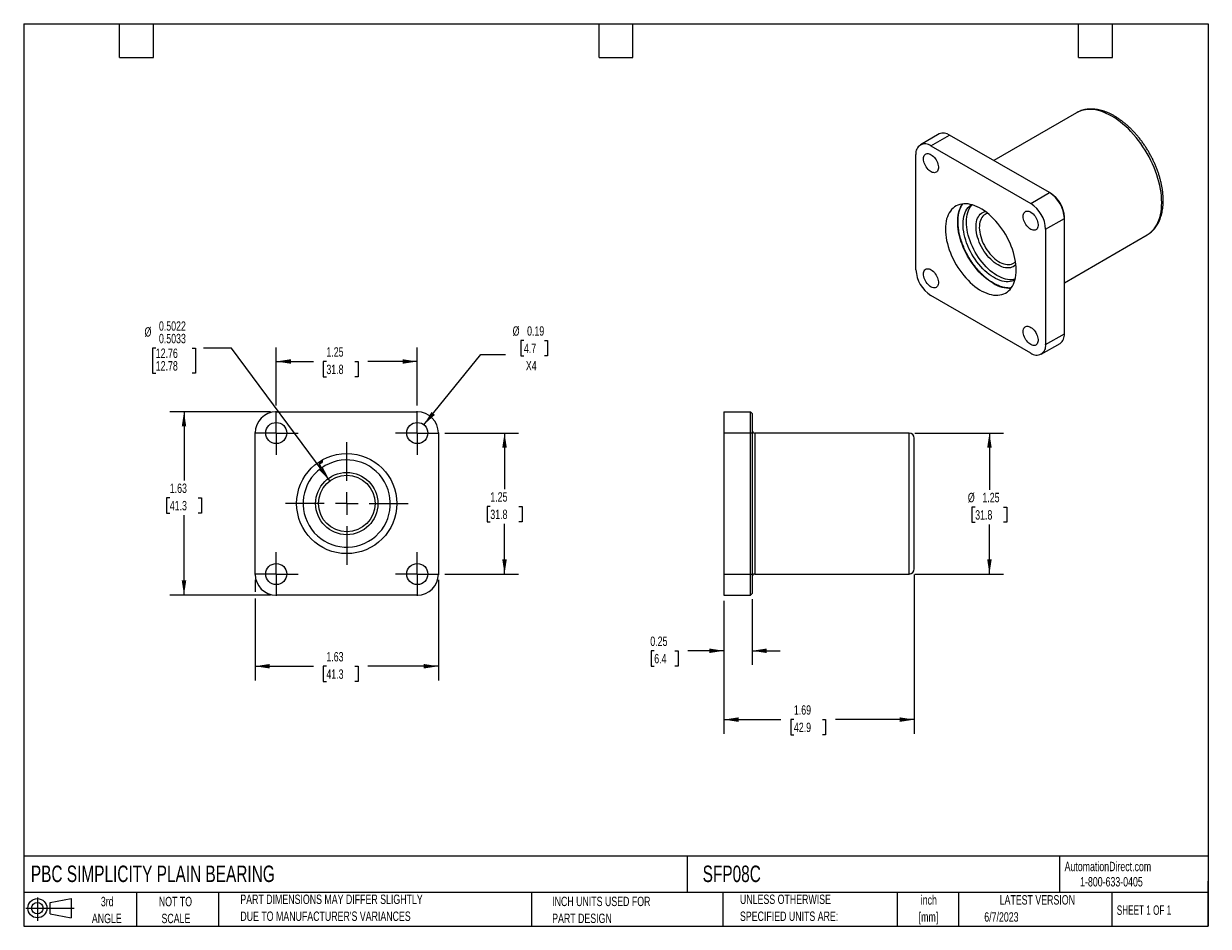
# Model space of a CAD drawing. Header units: inches. Extents: x 0.2 to 10.8, y 0.2 to 8.2.
import ezdxf

# ---------------------------------------------------------------- set-up
doc = ezdxf.new("R2010")
doc.units = ezdxf.units.IN
doc.header["$MEASUREMENT"] = 0
doc.linetypes.add('CENTERX2', pattern=[0.8, 0.5, -0.1, 0.1, -0.1])
doc.layers.add('CENTER', color=40, linetype='CENTERX2')
doc.layers.add('SLD-DEFPOINTS', color=7, linetype='Continuous')
doc.layers.add('DIMENSIONS', color=140, linetype='Continuous', lineweight=25)
doc.layers.add('TEXT', color=140, linetype='Continuous', lineweight=25)
doc.styles.add('SLDTEXTSTYLE0', font='TXT', dxfattribs={"width": 0.7})
doc.styles.add('SLDTEXTSTYLE1', font='TXT', dxfattribs={"width": 0.65})
doc.dimstyles.new('SLDDIMSTYLE0', dxfattribs={"dimtxt": 0.084961, "dimasz": 0.13, "dimexe": 0, "dimexo": 0.0625, "dimgap": 0.02124, "dimtad": 0, "dimtih": 1, "dimtoh": 1, "dimrnd": 1e-09, "dimzin": 12, "dimdsep": 46, "dimtxsty": 'SLDTEXTSTYLE0', "dimsah": 1, "dimcen": 0.09, "dimadec": 0, "dimazin": 3, "dimtfac": 1, "dimtofl": 0, "dimtmove": 0, "dimatfit": 3, "dimfxl": 0, "dimfrac": 2, "dimtolj": 1, "dimtzin": 12, "dimarcsym": 0})
doc.dimstyles.new('SLDDIMSTYLE1', dxfattribs={"dimtxt": 0.084961, "dimasz": 0.13, "dimexe": 0, "dimexo": 0.0625, "dimgap": 0.02124, "dimtad": 0, "dimtih": 1, "dimtoh": 1, "dimdec": 4, "dimrnd": 1e-09, "dimzin": 0, "dimdsep": 46, "dimtxsty": 'SLDTEXTSTYLE0', "dimsah": 1, "dimcen": 0, "dimadec": 0, "dimazin": 0, "dimlim": 1, "dimtp": 0.0022, "dimtm": -0.0033, "dimtfac": 1, "dimtdec": 4, "dimtofl": 0, "dimtmove": 0, "dimatfit": 3, "dimfxl": 0, "dimfrac": 2, "dimtolj": 1, "dimtzin": 12, "dimarcsym": 0})
doc.dimstyles.new('SLDDIMSTYLE2', dxfattribs={"dimtxt": 0.084961, "dimasz": 0.13, "dimexe": 0, "dimexo": 0.0625, "dimgap": 0.02124, "dimtad": 0, "dimtih": 1, "dimtoh": 1, "dimrnd": 1e-09, "dimdsep": 46, "dimtxsty": 'SLDTEXTSTYLE0', "dimsah": 1, "dimcen": 0, "dimadec": 0, "dimazin": 2, "dimtfac": 1, "dimtofl": 0, "dimtmove": 0, "dimatfit": 3, "dimfxl": 0, "dimfrac": 2, "dimtolj": 1, "dimtzin": 12, "dimarcsym": 0})
doc.dimstyles.new('SLDDIMSTYLE3', dxfattribs={"dimtxt": 0.084961, "dimasz": 0.13, "dimexe": 0, "dimexo": 0.0625, "dimgap": 0.02124, "dimtad": 0, "dimtih": 1, "dimtoh": 1, "dimrnd": 1e-09, "dimdsep": 46, "dimtxsty": 'SLDTEXTSTYLE0', "dimsah": 1, "dimcen": 0.09, "dimadec": 0, "dimazin": 2, "dimtfac": 1, "dimtmove": 0, "dimatfit": 0, "dimfxl": 0, "dimfrac": 2, "dimtolj": 1, "dimtzin": 12, "dimarcsym": 0})

# ---------------------------------------------------------------- blocks, each defined once
blk = doc.blocks.new('Block11')
at = {"color": 7, "linetype": 'Continuous', "lineweight": 18}
for p, q in [((0, 0.113), (0.428, 0.113)), ((0.102, 0.209), (0.102, 0)), ((0.216, 0.164), (0.401, 0.198)), ((0.216, 0.063), (0.216, 0.164)), ((0.401, 0.198), (0.401, 0.029)), ((0.216, 0.063), (0.401, 0.029))]:
    blk.add_line(p, q, dxfattribs=at)
for radius in [0.0846, 0.0506]:
    blk.add_circle((0.102, 0.113), radius, dxfattribs=at)
blk = doc.blocks.new('Block12')
at = {"layer": 'SLD-DEFPOINTS'}
blk.add_blockref('Block11', (0, 0), dxfattribs=at)
blk = doc.blocks.new('SW_NOTE_0')
at = {"layer": 'TEXT', "color": 0, "char_height": 0.0833, "attachment_point": 2, "style": 'SLDTEXTSTYLE0'}
for s, insert in [('inch', (0.125, 0.107)), ('[mm]', (0.122, -0.043))]:
    blk.add_mtext(s, dxfattribs=dict(at, insert=insert))
blk = doc.blocks.new('SW_NOTE_0_1')
at = {"layer": 'TEXT', "color": 0, "char_height": 0.08333, "attachment_point": 1, "style": 'SLDTEXTSTYLE0'}
for s, insert in [('UNLESS OTHERWISE', (0, 0.107)), ('SPECIFIED UNITS ARE:', (0, -0.043))]:
    blk.add_mtext(s, dxfattribs=dict(at, insert=insert))
blk = doc.blocks.new('SW_NOTE_0_2')
at = {"layer": 'TEXT', "color": 0, "char_height": 0.08333, "attachment_point": 1, "style": 'SLDTEXTSTYLE0'}
for s, insert in [('PART DIMENSIONS MAY DIFFER SLIGHTLY', (0, 0.107)), ("DUE TO MANUFACTURER'S VARIANCES", (0, -0.043))]:
    blk.add_mtext(s, dxfattribs=dict(at, insert=insert))
blk = doc.blocks.new('SW_NOTE_0_3')
at = {"layer": 'TEXT', "color": 0, "char_height": 0.0833, "attachment_point": 2, "style": 'SLDTEXTSTYLE0'}
for s, insert in [('NOT TO', (0.207, 0.107)), ('SCALE', (0.211, -0.043))]:
    blk.add_mtext(s, dxfattribs=dict(at, insert=insert))
blk = doc.blocks.new('SW_NOTE_0_4')
at = {"layer": 'TEXT', "color": 0, "char_height": 0.0833, "attachment_point": 2, "style": 'SLDTEXTSTYLE0'}
for s, insert in [('3rd', (0.091, 0.107)), ('ANGLE', (0.087, -0.043))]:
    blk.add_mtext(s, dxfattribs=dict(at, insert=insert))
blk = doc.blocks.new('SW_NOTE_0_5')
at = {"layer": 'TEXT', "color": 0, "char_height": 0.08333, "attachment_point": 1, "style": 'SLDTEXTSTYLE0'}
for s, insert in [('INCH UNITS USED FOR', (0, 0.107)), ('PART DESIGN', (0, -0.043))]:
    blk.add_mtext(s, dxfattribs=dict(at, insert=insert))
blk = doc.blocks.new('_D')
at = {"layer": 'DIMENSIONS'}
for p, q in [((3.982, 4.622), (4.637, 4.622)), ((4.512, 4.622), (4.512, 4.125)), ((4.386, 3.971), (4.358, 3.971)), ((4.358, 3.971), (4.358, 3.836)), ((4.639, 3.971), (4.667, 3.971)), ((4.667, 3.971), (4.667, 3.836)), ((4.358, 3.836), (4.386, 3.836)), ((4.512, 3.372), (4.512, 3.817)), ((4.667, 3.836), (4.639, 3.836)), ((3.982, 3.372), (4.637, 3.372))]:
    blk.add_line(p, q, dxfattribs=at)
for points in [[(4.512, 4.622), (4.492, 4.492), (4.532, 4.492)], [(4.512, 3.372), (4.532, 3.502), (4.492, 3.502)]]:
    blk.add_solid(points, dxfattribs=at)
at = {"layer": 'DIMENSIONS', "char_height": 0.0833, "attachment_point": 1, "style": 'SLDTEXTSTYLE0'}
for s, insert in [('1.25', (4.386, 4.097)), ('31.8', (4.386, 3.943))]:
    blk.add_mtext(s, dxfattribs=dict(at, insert=insert))
blk = doc.blocks.new('_D_1')
at = {"layer": 'DIMENSIONS'}
for p, q in [((2.488, 4.866), (2.488, 5.381)), ((3.738, 4.866), (3.738, 5.381)), ((2.488, 5.256), (2.818, 5.256)), ((2.933, 5.256), (2.905, 5.256)), ((2.905, 5.256), (2.905, 5.121)), ((3.186, 5.256), (3.214, 5.256)), ((3.214, 5.256), (3.214, 5.121)), ((3.738, 5.256), (3.301, 5.256)), ((2.905, 5.121), (2.933, 5.121)), ((3.214, 5.121), (3.186, 5.121))]:
    blk.add_line(p, q, dxfattribs=at)
for points in [[(2.488, 5.256), (2.618, 5.236), (2.618, 5.276)], [(3.738, 5.256), (3.608, 5.276), (3.608, 5.236)]]:
    blk.add_solid(points, dxfattribs=at)
at = {"layer": 'DIMENSIONS', "char_height": 0.0833, "attachment_point": 1, "style": 'SLDTEXTSTYLE0'}
for s, insert in [('1.25', (2.933, 5.382)), ('31.8', (2.933, 5.228))]:
    blk.add_mtext(s, dxfattribs=dict(at, insert=insert))
blk = doc.blocks.new('_D_2')
at = {"layer": 'DIMENSIONS'}
for p, q in [((2.438, 4.81), (1.546, 4.81)), ((1.671, 4.81), (1.671, 4.202)), ((1.545, 4.048), (1.516, 4.048)), ((1.516, 4.048), (1.516, 3.913)), ((1.797, 4.048), (1.826, 4.048)), ((1.826, 4.048), (1.826, 3.913)), ((1.516, 3.913), (1.545, 3.913)), ((1.671, 3.185), (1.671, 3.894)), ((1.826, 3.913), (1.797, 3.913)), ((2.438, 3.185), (1.546, 3.185))]:
    blk.add_line(p, q, dxfattribs=at)
for points in [[(1.671, 4.81), (1.651, 4.68), (1.691, 4.68)], [(1.671, 3.185), (1.691, 3.315), (1.651, 3.315)]]:
    blk.add_solid(points, dxfattribs=at)
at = {"layer": 'DIMENSIONS', "char_height": 0.0833, "attachment_point": 1, "style": 'SLDTEXTSTYLE0'}
for s, insert in [('1.63', (1.545, 4.174)), ('41.3', (1.545, 4.02))]:
    blk.add_mtext(s, dxfattribs=dict(at, insert=insert))
blk = doc.blocks.new('_D_3')
at = {"layer": 'DIMENSIONS'}
for p, q in [((2.301, 3.322), (2.301, 3.215)), ((3.926, 3.322), (3.926, 2.43)), ((2.301, 3.155), (2.301, 2.43)), ((2.301, 2.555), (2.818, 2.555)), ((2.933, 2.555), (2.905, 2.555)), ((2.905, 2.555), (2.905, 2.42)), ((3.186, 2.555), (3.214, 2.555)), ((3.214, 2.555), (3.214, 2.42)), ((3.926, 2.555), (3.301, 2.555)), ((2.905, 2.42), (2.933, 2.42)), ((3.214, 2.42), (3.186, 2.42))]:
    blk.add_line(p, q, dxfattribs=at)
for points in [[(2.301, 2.555), (2.431, 2.535), (2.431, 2.575)], [(3.926, 2.555), (3.796, 2.575), (3.796, 2.535)]]:
    blk.add_solid(points, dxfattribs=at)
at = {"layer": 'DIMENSIONS', "char_height": 0.0833, "attachment_point": 1, "style": 'SLDTEXTSTYLE0'}
for s, insert in [('1.63', (2.933, 2.681)), ('41.3', (2.933, 2.527))]:
    blk.add_mtext(s, dxfattribs=dict(at, insert=insert))
blk = doc.blocks.new('_D_4')
at = {"layer": 'DIMENSIONS'}
for p, q in [((1.421, 5.374), (1.392, 5.374)), ((1.392, 5.374), (1.392, 5.152)), ((1.744, 5.374), (1.772, 5.374)), ((1.772, 5.374), (1.772, 5.152)), ((2.093, 5.374), (1.843, 5.374)), ((2.964, 4.198), (2.093, 5.374)), ((1.392, 5.152), (1.421, 5.152)), ((1.772, 5.152), (1.744, 5.152))]:
    blk.add_line(p, q, dxfattribs=at)
blk.add_solid([(2.964, 4.198), (2.903, 4.315), (2.871, 4.291)], dxfattribs=at)
at = {"layer": 'DIMENSIONS', "char_height": 0.0833, "attachment_point": 1, "style": 'SLDTEXTSTYLE0'}
for s, insert in [('0.5022', (1.449, 5.612)), ('%%c', (1.321, 5.56)), ('0.5033', (1.449, 5.501)), ('12.76', (1.421, 5.371)), ('12.78', (1.421, 5.259))]:
    blk.add_mtext(s, dxfattribs=dict(at, insert=insert))
blk = doc.blocks.new('_D_5')
at = {"layer": 'DIMENSIONS'}
for p, q in [((4.684, 5.442), (4.655, 5.442)), ((4.655, 5.442), (4.655, 5.307)), ((4.865, 5.442), (4.894, 5.442)), ((4.894, 5.442), (4.894, 5.307)), ((3.797, 4.695), (4.303, 5.318)), ((4.303, 5.318), (4.522, 5.318)), ((4.655, 5.307), (4.684, 5.307)), ((4.894, 5.307), (4.865, 5.307))]:
    blk.add_line(p, q, dxfattribs=at)
blk.add_solid([(3.797, 4.695), (3.895, 4.783), (3.864, 4.808)], dxfattribs=at)
at = {"layer": 'DIMENSIONS', "char_height": 0.0833, "attachment_point": 1, "style": 'SLDTEXTSTYLE0'}
for s, insert in [('%%c', (4.584, 5.568)), ('0.19', (4.712, 5.568)), ('4.7', (4.684, 5.414)), ('X4', (4.701, 5.26))]:
    blk.add_mtext(s, dxfattribs=dict(at, insert=insert))
blk = doc.blocks.new('SW_CENTERMARKSYMBOL_0')
at = {"layer": 'CENTER', "color": 0}
for p, q in [((0, 0.2), (0, 0.544)), ((-0.2, 0), (-0.544, 0)), ((0, 0), (-0.1, 0)), ((0, 0), (0, 0.1)), ((0, 0), (0, -0.1)), ((0, 0), (0.1, 0)), ((0.2, 0), (0.544, 0)), ((0, -0.2), (0, -0.544))]:
    blk.add_line(p, q, dxfattribs=at)
blk = doc.blocks.new('SW_CENTERMARKSYMBOL_1')
at = {"layer": 'CENTER', "color": 0}
for p, q in [((0, 0.1), (0, 0.1935)), ((-0.1, 0), (-0.1935, 0)), ((0, 0), (-0.1, 0)), ((0, 0), (0, 0.1)), ((0, 0), (0, -0.1)), ((0, 0), (0.1, 0)), ((0.1, 0), (0.1935, 0)), ((0, -0.1), (0, -0.1935))]:
    blk.add_line(p, q, dxfattribs=at)
blk = doc.blocks.new('SW_CENTERMARKSYMBOL_2')
at = {"layer": 'CENTER', "color": 0}
for p, q in [((0, 0.1), (0, 0.1935)), ((-0.1, 0), (-0.1935, 0)), ((0, 0), (-0.1, 0)), ((0, 0), (0, 0.1)), ((0, 0), (0, -0.1)), ((0, 0), (0.1, 0)), ((0.1, 0), (0.1935, 0)), ((0, -0.1), (0, -0.1935))]:
    blk.add_line(p, q, dxfattribs=at)
blk = doc.blocks.new('SW_CENTERMARKSYMBOL_3')
at = {"layer": 'CENTER', "color": 0}
for p, q in [((0, 0.1), (0, 0.1935)), ((-0.1, 0), (-0.1935, 0)), ((0, 0), (-0.1, 0)), ((0, 0), (0, 0.1)), ((0, 0), (0, -0.1)), ((0, 0), (0.1, 0)), ((0.1, 0), (0.1935, 0)), ((0, -0.1), (0, -0.1935))]:
    blk.add_line(p, q, dxfattribs=at)
blk = doc.blocks.new('SW_CENTERMARKSYMBOL_4')
at = {"layer": 'CENTER', "color": 0}
for p, q in [((0, 0.1), (0, 0.1935)), ((-0.1, 0), (-0.1935, 0)), ((0, 0), (-0.1, 0)), ((0, 0), (0, 0.1)), ((0, 0), (0, -0.1)), ((0, 0), (0.1, 0)), ((0.1, 0), (0.1935, 0)), ((0, -0.1), (0, -0.1935))]:
    blk.add_line(p, q, dxfattribs=at)
blk = doc.blocks.new('_D_6')
at = {"layer": 'DIMENSIONS'}
for p, q in [((6.456, 3.135), (6.456, 2.567)), ((6.706, 3.15), (6.706, 2.567)), ((5.839, 2.692), (5.811, 2.692)), ((5.811, 2.692), (5.811, 2.557)), ((6.021, 2.692), (6.05, 2.692)), ((6.05, 2.692), (6.05, 2.557)), ((6.456, 2.692), (6.136, 2.692)), ((6.706, 2.692), (6.956, 2.692)), ((5.811, 2.557), (5.839, 2.557)), ((6.05, 2.557), (6.021, 2.557))]:
    blk.add_line(p, q, dxfattribs=at)
for points in [[(6.456, 2.692), (6.326, 2.712), (6.326, 2.672)], [(6.706, 2.692), (6.836, 2.672), (6.836, 2.712)]]:
    blk.add_solid(points, dxfattribs=at)
at = {"layer": 'DIMENSIONS', "char_height": 0.0833, "attachment_point": 1, "style": 'SLDTEXTSTYLE0'}
for s, insert in [('0.25', (5.804, 2.818)), ('6.4', (5.839, 2.664))]:
    blk.add_mtext(s, dxfattribs=dict(at, insert=insert))
blk = doc.blocks.new('_D_7')
at = {"layer": 'DIMENSIONS'}
for p, q in [((8.144, 3.367), (8.144, 1.957)), ((6.456, 3.135), (6.456, 1.957)), ((6.456, 2.082), (6.962, 2.082)), ((7.077, 2.082), (7.049, 2.082)), ((7.049, 2.082), (7.049, 1.947)), ((7.33, 2.082), (7.358, 2.082)), ((7.358, 2.082), (7.358, 1.947)), ((8.144, 2.082), (7.445, 2.082)), ((7.049, 1.947), (7.077, 1.947)), ((7.358, 1.947), (7.33, 1.947))]:
    blk.add_line(p, q, dxfattribs=at)
for points in [[(6.456, 2.082), (6.586, 2.062), (6.586, 2.102)], [(8.144, 2.082), (8.014, 2.102), (8.014, 2.062)]]:
    blk.add_solid(points, dxfattribs=at)
at = {"layer": 'DIMENSIONS', "char_height": 0.0833, "attachment_point": 1, "style": 'SLDTEXTSTYLE0'}
for s, insert in [('1.69', (7.077, 2.209)), ('42.9', (7.077, 2.055))]:
    blk.add_mtext(s, dxfattribs=dict(at, insert=insert))
blk = doc.blocks.new('_D_8')
at = {"layer": 'DIMENSIONS'}
for p, q in [((8.149, 4.622), (8.935, 4.622)), ((8.81, 4.622), (8.81, 4.12)), ((8.684, 3.966), (8.655, 3.966)), ((8.655, 3.966), (8.655, 3.831)), ((8.936, 3.966), (8.965, 3.966)), ((8.965, 3.966), (8.965, 3.831)), ((8.655, 3.831), (8.684, 3.831)), ((8.81, 3.372), (8.81, 3.812)), ((8.965, 3.831), (8.936, 3.831)), ((8.149, 3.372), (8.935, 3.372))]:
    blk.add_line(p, q, dxfattribs=at)
for points in [[(8.81, 4.622), (8.79, 4.492), (8.83, 4.492)], [(8.81, 3.372), (8.83, 3.502), (8.79, 3.502)]]:
    blk.add_solid(points, dxfattribs=at)
at = {"layer": 'DIMENSIONS', "char_height": 0.0833, "attachment_point": 1, "style": 'SLDTEXTSTYLE0'}
for s, insert in [('%%c', (8.619, 4.092)), ('1.25', (8.748, 4.092)), ('31.8', (8.684, 3.938))]:
    blk.add_mtext(s, dxfattribs=dict(at, insert=insert))

msp = doc.modelspace()

# ---------------------------------------------------------------- linework, layer by layer
for p, q in [((9.58287, 7.46064), (8.84931, 7.03716)), ((8.36395, 7.27263), (8.19778, 7.1767)), ((8.29128, 7.16745), (8.45745, 7.26337)), ((9.34204, 6.75271), (8.45745, 7.26337)), ((8.29128, 7.16745), (9.17587, 6.65678)), ((8.15905, 6.06959), (8.15905, 7.09109)), ((9.17587, 6.65678), (9.34204, 6.75271)), ((9.35264, 6.74659), (9.34204, 6.75271)), ((9.3081, 6.42776), (9.47427, 6.52368)), ((9.47427, 6.52368), (9.47427, 6.53593)), ((9.47427, 5.50219), (9.47427, 6.52368)), ((9.3081, 6.42776), (9.3081, 5.40626)), ((9.47427, 5.9546), (10.20782, 6.37807)), ((9.17587, 5.3299), (8.29128, 5.84057)), ((9.3081, 5.40626), (9.47427, 5.50219)), ((9.26936, 5.32065), (9.43553, 5.41657)), ((2.48792, 4.80952), (3.73892, 4.80952)), ((6.45589, 4.80952), (6.69089, 4.80952)), ((6.45589, 4.80952), (6.45589, 4.62252)), ((6.69089, 4.62252), (6.69089, 4.80952)), ((6.70589, 4.79452), (6.69089, 4.80952)), ((6.70589, 4.79452), (6.70589, 4.62252)), ((2.30092, 3.37152), (2.30092, 4.62252)), ((3.92592, 4.62252), (3.92592, 3.37152)), ((6.45589, 4.62252), (6.69089, 4.62252)), ((6.45589, 4.62252), (6.45589, 3.37152)), ((6.69089, 3.37152), (6.69089, 4.62252)), ((6.69089, 4.62252), (6.70589, 4.62252)), ((6.70589, 4.62252), (6.70589, 3.37152)), ((8.09889, 4.62202), (6.73189, 4.62202)), ((6.73189, 4.62202), (6.73189, 3.37202)), ((8.09889, 3.37202), (8.09889, 4.62202)), ((8.14389, 3.41702), (8.14389, 4.57702)), ((2.88453, 4.30846), (2.86919, 4.33502)), ((2.87352, 4.33752), (2.8886, 4.31141)), ((2.87438, 4.35438), (2.88665, 4.36146)), ((2.88915, 4.35713), (2.87688, 4.35005)), ((2.89183, 4.38081), (2.89142, 4.38153)), ((2.89368, 4.3749), (2.89834, 4.37757)), ((2.89576, 4.38401), (2.89616, 4.38331)), ((6.45589, 3.37152), (6.69089, 3.37152)), ((6.45589, 3.37152), (6.45589, 3.18452)), ((6.69089, 3.18452), (6.69089, 3.37152)), ((6.69089, 3.37152), (6.70589, 3.37152)), ((6.70589, 3.37152), (6.70589, 3.19952)), ((6.73189, 3.37202), (8.09889, 3.37202)), ((3.73892, 3.18452), (2.48792, 3.18452)), ((6.45589, 3.18452), (6.69089, 3.18452)), ((6.69089, 3.18452), (6.70589, 3.19952))]:
    msp.add_line(p, q)
at = {"flags": 128}
for points in [[(10.20782, 6.37807), (10.20785, 6.37809), (10.22488, 6.38906), (10.24087, 6.4017), (10.25578, 6.41596), (10.26955, 6.43182), (10.28215, 6.4492), (10.29352, 6.46807), (10.30365, 6.48835), (10.31249, 6.50999), (10.32002, 6.53292), (10.32621, 6.55706), (10.33105, 6.58235), (10.33451, 6.60869), (10.33659, 6.63601), (10.33729, 6.66423), (10.33659, 6.69324), (10.33451, 6.72297), (10.33105, 6.75332), (10.32621, 6.78418), (10.32002, 6.81548), (10.31249, 6.8471), (10.30365, 6.87895), (10.29352, 6.91092), (10.28215, 6.94292), (10.26955, 6.97485), (10.25578, 7.0066), (10.24087, 7.03808), (10.22488, 7.06918), (10.20785, 7.09982), (10.18983, 7.12988), (10.17089, 7.15928), (10.15109, 7.18793), (10.13048, 7.21573), (10.10912, 7.2426), (10.0871, 7.26846), (10.06447, 7.29321), (10.04131, 7.31679), (10.01769, 7.33912), (9.99369, 7.36013), (9.96938, 7.37975), (9.94483, 7.39792), (9.92013, 7.41458), (9.89535, 7.42969), (9.87057, 7.44319), (9.84587, 7.45505), (9.82132, 7.46522), (9.79701, 7.47367), (9.773, 7.48038), (9.74938, 7.48532), (9.72622, 7.48848), (9.7036, 7.48985), (9.68157, 7.48942), (9.66022, 7.48721), (9.63961, 7.4832), (9.6198, 7.47742), (9.60086, 7.46989), (9.58287, 7.46064)], [(8.22546, 7.05241), (8.22616, 7.06312), (8.22826, 7.07279), (8.23171, 7.08121), (8.23643, 7.0882), (8.24233, 7.09362), (8.24928, 7.09734), (8.25713, 7.09929), (8.26571, 7.09943), (8.27485, 7.09776), (8.28434, 7.0943), (8.29399, 7.08914), (8.30358, 7.08239), (8.31292, 7.07418), (8.3218, 7.06469), (8.33004, 7.05413), (8.33746, 7.04271), (8.3439, 7.03069), (8.34923, 7.01832), (8.35332, 7.00587), (8.3561, 6.99359), (8.35751, 6.98175), (8.35751, 6.9706), (8.3561, 6.96039), (8.35332, 6.95132), (8.34923, 6.94359), (8.3439, 6.93737), (8.33746, 6.93279), (8.33004, 6.92994), (8.3218, 6.92889), (8.31292, 6.92966), (8.30358, 6.93223), (8.29399, 6.93655), (8.28434, 6.94253), (8.27485, 6.95003), (8.26571, 6.9589), (8.25713, 6.96896), (8.24928, 6.97997), (8.24233, 6.99172), (8.23643, 7.00395), (8.23171, 7.01639), (8.22826, 7.0288), (8.22616, 7.04089), (8.22546, 7.05241)], [(9.04753, 6.06743), (9.04683, 6.09205), (9.04473, 6.11737), (9.04124, 6.14328), (9.03637, 6.16965), (9.03016, 6.19638), (9.02262, 6.22335), (9.01378, 6.25042), (9.0037, 6.27749), (8.99241, 6.30443), (8.97996, 6.33112), (8.96642, 6.35745), (8.95183, 6.38328), (8.93627, 6.40852), (8.9198, 6.43304), (8.90251, 6.45674), (8.88445, 6.47951), (8.86573, 6.50124), (8.84641, 6.52185), (8.82659, 6.54124), (8.80635, 6.55933), (8.78579, 6.57602), (8.765, 6.59126), (8.74406, 6.60496), (8.72308, 6.61707), (8.70215, 6.62754), (8.68135, 6.63632), (8.66079, 6.64336), (8.64055, 6.64864), (8.62073, 6.65213), (8.60142, 6.65383), (8.58269, 6.65371), (8.56464, 6.65178), (8.54734, 6.64806), (8.53087, 6.64255), (8.51531, 6.63528), (8.50073, 6.62628), (8.48718, 6.6156), (8.47473, 6.60328), (8.46344, 6.58938), (8.45336, 6.57395), (8.44453, 6.55707), (8.43699, 6.53881), (8.43077, 6.51926), (8.42591, 6.4985), (8.42242, 6.47662), (8.42032, 6.45373), (8.41962, 6.42992), (8.42032, 6.4053), (8.42242, 6.37998), (8.42591, 6.35407), (8.43077, 6.3277), (8.43699, 6.30097), (8.44453, 6.274), (8.45336, 6.24693), (8.46344, 6.21986), (8.47473, 6.19292), (8.48718, 6.16623), (8.50073, 6.13991), (8.51531, 6.11407), (8.53087, 6.08883), (8.54734, 6.06431), (8.56464, 6.04061), (8.58269, 6.01784), (8.60142, 5.99611), (8.62073, 5.9755), (8.64055, 5.95611), (8.66079, 5.93802), (8.68135, 5.92133), (8.70215, 5.90609), (8.72308, 5.89239), (8.74406, 5.88028), (8.765, 5.86981), (8.78579, 5.86104), (8.80635, 5.85399), (8.82659, 5.84871), (8.84641, 5.84522), (8.86573, 5.84352), (8.88445, 5.84364), (8.90251, 5.84557), (8.9198, 5.84929), (8.93627, 5.8548), (8.95183, 5.86207), (8.96642, 5.87107), (8.97996, 5.88175), (8.99241, 5.89407), (9.0037, 5.90798), (9.01378, 5.9234), (9.02262, 5.94028), (9.03016, 5.95854), (9.03637, 5.97809), (9.04124, 5.99885), (9.04473, 6.02073), (9.04683, 6.04362), (9.04753, 6.06743)], [(8.84247, 5.94899), (8.8215, 5.96191), (8.80062, 5.97639), (8.77993, 5.99236), (8.75952, 6.00976), (8.73948, 6.02851), (8.7199, 6.04852), (8.70087, 6.0697), (8.68247, 6.09197), (8.66478, 6.11522), (8.64789, 6.13934), (8.63187, 6.16423), (8.61679, 6.18978), (8.60271, 6.21588), (8.58971, 6.2424), (8.57784, 6.26923), (8.56714, 6.29625), (8.55768, 6.32333), (8.54949, 6.35037), (8.54261, 6.37723), (8.53706, 6.4038), (8.53288, 6.42995), (8.53009, 6.45558), (8.52869, 6.48057), (8.52869, 6.50479), (8.53009, 6.52816), (8.53288, 6.55056), (8.53706, 6.57189), (8.54261, 6.59206), (8.54949, 6.61097), (8.55768, 6.62855), (8.56714, 6.64471), (8.57282, 6.65289)], [(9.03616, 5.97733), (9.02529, 5.97248), (9.00995, 5.96751), (8.99379, 5.9643), (8.9769, 5.96287), (8.95936, 5.96323), (8.94126, 5.96538), (8.9227, 5.96931), (8.90377, 5.975), (8.88456, 5.98241), (8.86518, 5.99152), (8.84571, 6.00227), (8.82627, 6.01461), (8.80694, 6.02847), (8.78783, 6.0438), (8.76903, 6.0605), (8.75065, 6.0785), (8.73276, 6.0977), (8.71546, 6.11801), (8.69885, 6.13932), (8.683, 6.16153), (8.668, 6.18452), (8.65391, 6.20817), (8.64082, 6.23237), (8.62879, 6.25699), (8.61788, 6.28191), (8.60815, 6.307), (8.59964, 6.33213), (8.59239, 6.35718), (8.58646, 6.38202), (8.58185, 6.40652), (8.57861, 6.43056), (8.57674, 6.45402), (8.57626, 6.47677), (8.57716, 6.49871), (8.57944, 6.51972), (8.5831, 6.53969), (8.58811, 6.55852), (8.59444, 6.57612), (8.60207, 6.59241), (8.61095, 6.60728), (8.62105, 6.62068), (8.6323, 6.63252), (8.64466, 6.64276), (8.64991, 6.64641)], [(9.03798, 5.98423), (9.02349, 5.98144), (9.00659, 5.98001), (8.98906, 5.98038), (8.97096, 5.98253), (8.9524, 5.98645), (8.93347, 5.99214), (8.91426, 5.99955), (8.89488, 6.00866), (8.87541, 6.01941), (8.85597, 6.03175), (8.83664, 6.04562), (8.81753, 6.06094), (8.79873, 6.07765), (8.78034, 6.09565), (8.76246, 6.11485), (8.74516, 6.13516), (8.72855, 6.15647), (8.7127, 6.17867), (8.69769, 6.20166), (8.68361, 6.22531), (8.67052, 6.24951), (8.65849, 6.27413), (8.64758, 6.29905), (8.63784, 6.32414), (8.62933, 6.34927), (8.62209, 6.37432), (8.61615, 6.39916), (8.61155, 6.42366), (8.60831, 6.4477), (8.60644, 6.47116), (8.60595, 6.49392), (8.60686, 6.51585), (8.60914, 6.53686), (8.6128, 6.55683), (8.6178, 6.57567), (8.62414, 6.59327), (8.63177, 6.60955), (8.64065, 6.62443), (8.65075, 6.63782), (8.6568, 6.64453)], [(9.04506, 6.1142), (9.04304, 6.11215), (9.03263, 6.10328), (9.02117, 6.09608), (9.00873, 6.09063), (8.99542, 6.08694), (8.98131, 6.08505), (8.96652, 6.08498), (8.95115, 6.08672), (8.93531, 6.09026), (8.91911, 6.09558), (8.90268, 6.10264), (8.88613, 6.11138), (8.86958, 6.12175), (8.85315, 6.13366), (8.83695, 6.14704), (8.82111, 6.16179), (8.80574, 6.17779), (8.79095, 6.19494), (8.77684, 6.21312), (8.76353, 6.23218), (8.75109, 6.252), (8.73963, 6.27243), (8.72922, 6.29332), (8.71994, 6.31452), (8.71187, 6.33589), (8.70504, 6.35726), (8.69952, 6.37848), (8.69535, 6.3994), (8.69255, 6.41987), (8.69114, 6.43974), (8.69114, 6.45887), (8.69255, 6.47712), (8.69535, 6.49436), (8.69952, 6.51046), (8.70504, 6.52531), (8.71187, 6.53881), (8.71994, 6.55084), (8.72922, 6.56134), (8.73963, 6.57021), (8.75109, 6.57741), (8.76353, 6.58287), (8.77289, 6.58567)], [(9.04506, 6.1142), (9.04305, 6.11216), (9.03264, 6.10328), (9.02118, 6.09609), (9.00875, 6.09063), (8.99543, 6.08695), (8.98132, 6.08506), (8.96653, 6.08499), (8.95116, 6.08673), (8.93532, 6.09027), (8.91912, 6.09559), (8.90269, 6.10264), (8.88614, 6.11139), (8.86959, 6.12175), (8.85316, 6.13367), (8.83697, 6.14705), (8.82113, 6.16179), (8.80575, 6.1778), (8.79096, 6.19495), (8.77686, 6.21312), (8.76354, 6.23219), (8.7511, 6.252), (8.73964, 6.27243), (8.72923, 6.29332), (8.71996, 6.31453), (8.71188, 6.33589), (8.70505, 6.35726), (8.69953, 6.37849), (8.69536, 6.39941), (8.69256, 6.41988), (8.69116, 6.43975), (8.69116, 6.45888), (8.69256, 6.47713), (8.69536, 6.49437), (8.69953, 6.51047), (8.70505, 6.52532), (8.71188, 6.53881), (8.71996, 6.55085), (8.72923, 6.56134), (8.73964, 6.57022), (8.7511, 6.57741), (8.76354, 6.58287), (8.77289, 6.58567)], [(8.79453, 6.56913), (8.78223, 6.56511), (8.77078, 6.55936), (8.76033, 6.55191), (8.75096, 6.54282), (8.74273, 6.53218), (8.73571, 6.52006), (8.72995, 6.50655), (8.72551, 6.49177), (8.72241, 6.47582), (8.72068, 6.45884), (8.72033, 6.44095), (8.72137, 6.42229), (8.72379, 6.40302), (8.72756, 6.38328), (8.73267, 6.36323), (8.73906, 6.34302), (8.74669, 6.32281), (8.75551, 6.30276), (8.76543, 6.28303), (8.77639, 6.26377), (8.78829, 6.24513), (8.80105, 6.22726), (8.81456, 6.2103), (8.82872, 6.19438), (8.84341, 6.17963), (8.85853, 6.16615), (8.87396, 6.15406), (8.88957, 6.14345), (8.90523, 6.13441), (8.92084, 6.12699), (8.93627, 6.12128), (8.95138, 6.1173), (8.96608, 6.11508), (8.98024, 6.11466), (8.99375, 6.11602), (9.00651, 6.11916), (9.01841, 6.12405), (9.02937, 6.13066), (9.03929, 6.13894), (9.04156, 6.14122)], [(9.10946, 6.54209), (9.11016, 6.5528), (9.11226, 6.56246), (9.11571, 6.57088), (9.12043, 6.57788), (9.12633, 6.58329), (9.13328, 6.58702), (9.14113, 6.58897), (9.14971, 6.58911), (9.15885, 6.58744), (9.16834, 6.58398), (9.17799, 6.57882), (9.18758, 6.57206), (9.19692, 6.56385), (9.2058, 6.55437), (9.21404, 6.5438), (9.22146, 6.53239), (9.2279, 6.52037), (9.23323, 6.508), (9.23732, 6.49554), (9.2401, 6.48327), (9.24151, 6.47143), (9.24151, 6.46028), (9.2401, 6.45007), (9.23732, 6.441), (9.23323, 6.43327), (9.2279, 6.42705), (9.22146, 6.42247), (9.21404, 6.41962), (9.2058, 6.41857), (9.19692, 6.41934), (9.18758, 6.42191), (9.17799, 6.42623), (9.16834, 6.43221), (9.15885, 6.43971), (9.14971, 6.44858), (9.14113, 6.45863), (9.13328, 6.46965), (9.12633, 6.4814), (9.12043, 6.49363), (9.11571, 6.50607), (9.11226, 6.51847), (9.11016, 6.53056), (9.10946, 6.54209)], [(8.22546, 6.0316), (8.22616, 6.04231), (8.22826, 6.05198), (8.23171, 6.0604), (8.23643, 6.06739), (8.24233, 6.0728), (8.24928, 6.07653), (8.25713, 6.07848), (8.26571, 6.07862), (8.27485, 6.07695), (8.28434, 6.07349), (8.29399, 6.06833), (8.30358, 6.06158), (8.31292, 6.05337), (8.3218, 6.04388), (8.33004, 6.03332), (8.33746, 6.0219), (8.3439, 6.00988), (8.34923, 5.99751), (8.35332, 5.98506), (8.3561, 5.97278), (8.35751, 5.96094), (8.35751, 5.94979), (8.3561, 5.93958), (8.35332, 5.93051), (8.34923, 5.92278), (8.3439, 5.91656), (8.33746, 5.91198), (8.33004, 5.90913), (8.3218, 5.90808), (8.31292, 5.90885), (8.30358, 5.91142), (8.29399, 5.91574), (8.28434, 5.92172), (8.27485, 5.92922), (8.26571, 5.93809), (8.25713, 5.94815), (8.24928, 5.95916), (8.24233, 5.97091), (8.23643, 5.98314), (8.23171, 5.99558), (8.22826, 6.00798), (8.22616, 6.02008), (8.22546, 6.0316)], [(9.10946, 5.52128), (9.11016, 5.53199), (9.11226, 5.54165), (9.11571, 5.55007), (9.12043, 5.55707), (9.12633, 5.56248), (9.13328, 5.56621), (9.14113, 5.56816), (9.14971, 5.5683), (9.15885, 5.56663), (9.16834, 5.56317), (9.17799, 5.55801), (9.18758, 5.55125), (9.19692, 5.54304), (9.2058, 5.53356), (9.21404, 5.52299), (9.22146, 5.51158), (9.2279, 5.49956), (9.23323, 5.48719), (9.23732, 5.47473), (9.2401, 5.46245), (9.24151, 5.45062), (9.24151, 5.43947), (9.2401, 5.42925), (9.23732, 5.42019), (9.23323, 5.41246), (9.2279, 5.40624), (9.22146, 5.40166), (9.21404, 5.39881), (9.2058, 5.39776), (9.19692, 5.39853), (9.18758, 5.4011), (9.17799, 5.40542), (9.16834, 5.41139), (9.15885, 5.4189), (9.14971, 5.42777), (9.14113, 5.43782), (9.13328, 5.44884), (9.12633, 5.46059), (9.12043, 5.47281), (9.11571, 5.48526), (9.11226, 5.49766), (9.11016, 5.50975), (9.10946, 5.52128)], [(2.87711, 4.33131), (2.87509, 4.32986), (2.87303, 4.32838)]]:
    msp.add_lwpolyline(points, dxfattribs=at)
for centre, radius in [((2.48833, 4.6221), 0.0935), ((3.7385, 4.6221), 0.0935), ((3.11342, 3.99702), 0.444), ((3.11342, 3.99702), 0.276), ((3.11342, 3.99702), 0.25048), ((2.48833, 3.37194), 0.0935), ((3.7385, 3.37194), 0.0935)]:
    msp.add_circle(centre, radius)
for centre, radius, start, end in [((8.40279, 7.1881), 0.09303, 54.017164, 114.672377), ((8.23991, 7.10372), 0.08185, 51.130102, 188.88065), ((9.18795, 6.51106), 0.2866, 2.524163, 57.475837), ((9.21152, 6.52467), 0.26298, 2.45345, 57.54655), ((9.02177, 6.41513), 0.2866, 2.524322, 57.475678), ((8.44537, 6.08222), 0.2866, 182.524322, 237.475678), ((8.98641, 6.17339), 0.2666, 237.320311, 273.615115), ((9.38173, 5.49249), 0.09304, 305.325858, 5.986322), ((9.22723, 5.39363), 0.08185, 231.130102, 8.88065), ((2.48792, 4.62252), 0.187, 90, 180), ((3.73892, 4.62252), 0.187, 0, 90), ((6.73189, 4.64802), 0.026, 180, 270), ((8.09889, 4.57702), 0.045, 0, 90), ((3.11342, 3.99702), 0.3865, 126.313078, 125.567858), ((2.88146, 4.34211), 0.01417, 120, 210), ((2.88146, 4.34211), 0.00917, 120, 210), ((2.87957, 4.37373), 0.01417, 300, 30), ((2.87957, 4.37373), 0.01917, 300, 30), ((2.48792, 3.37152), 0.187, 180, 270), ((3.73892, 3.37152), 0.187, 270, 0), ((6.73189, 3.34602), 0.026, 90, 180), ((8.09889, 3.41702), 0.045, 270, 0)]:
    msp.add_arc(centre, radius, start, end)
for points, knots in [([(10.20788, 6.37835), (10.21135, 6.38033), (10.22075, 6.38569), (10.23506, 6.39609), (10.25083, 6.40936), (10.26554, 6.4241), (10.2792, 6.4402), (10.29178, 6.45765), (10.30324, 6.47643), (10.31354, 6.49648), (10.32264, 6.51777), (10.33052, 6.54024), (10.33712, 6.56382), (10.34244, 6.58843), (10.34645, 6.614), (10.34914, 6.64043), (10.3505, 6.66765), (10.35055, 6.69555), (10.34928, 6.72406), (10.34671, 6.75309), (10.34286, 6.78255), (10.33774, 6.81236), (10.33138, 6.84244), (10.32381, 6.87271), (10.31503, 6.90309), (10.3051, 6.93349), (10.29404, 6.96385), (10.28187, 6.99407), (10.26864, 7.02407), (10.25439, 7.05378), (10.23915, 7.08312), (10.22297, 7.112), (10.20589, 7.14036), (10.18795, 7.16811), (10.16921, 7.19517), (10.14971, 7.22148), (10.1295, 7.24697), (10.10864, 7.27155), (10.08717, 7.29517), (10.06516, 7.31776), (10.04266, 7.33925), (10.01971, 7.35958), (9.99639, 7.3787), (9.97274, 7.39654), (9.94882, 7.41304), (9.92469, 7.42816), (9.90041, 7.44185), (9.87605, 7.45404), (9.85167, 7.46469), (9.82734, 7.47376), (9.80315, 7.4812), (9.77916, 7.48698), (9.75547, 7.49107), (9.73216, 7.49344), (9.70932, 7.49411), (9.68705, 7.49306), (9.66541, 7.49032), (9.6445, 7.48591), (9.62434, 7.47991), (9.6051, 7.47218), (9.59144, 7.46576), (9.5845, 7.46146), (9.58339, 7.46077)], [0, 0, 0, 0, 0.00944762, 0.02558427, 0.04173107, 0.05792793, 0.07421009, 0.0906054, 0.10713235, 0.12379908, 0.14060354, 0.15753493, 0.17457601, 0.19170598, 0.20890312, 0.22614702, 0.24341992, 0.26070739, 0.27799687, 0.29527987, 0.31255178, 0.32980989, 0.34705296, 0.36428078, 0.38149396, 0.3986936, 0.41588119, 0.43305848, 0.45022737, 0.46738986, 0.48454802, 0.50170396, 0.51885984, 0.53601738, 0.55317845, 0.57034524, 0.5875199, 0.60470458, 0.62190138, 0.63911228, 0.65633915, 0.67358357, 0.69084678, 0.70812942, 0.72543135, 0.74275128, 0.76008633, 0.77743157, 0.79477727, 0.81211039, 0.82941519, 0.8466722, 0.86385893, 0.88095142, 0.89792674, 0.91476615, 0.93145828, 0.94800176, 0.96440649, 0.98069339, 0.99689278, 1, 1, 1, 1]), ([(9.00265, 5.90802), (8.99877, 5.90766), (8.98933, 5.9068), (8.9736, 5.90726), (8.95568, 5.90914), (8.93729, 5.91264), (8.91853, 5.91768), (8.89947, 5.92426), (8.88017, 5.93235), (8.8628, 5.94091), (8.84846, 5.94883), (8.83411, 5.95739), (8.81765, 5.9681), (8.79819, 5.98219), (8.77889, 5.99758), (8.75983, 6.01422), (8.7411, 6.03204), (8.72276, 6.05097), (8.70489, 6.07094), (8.68757, 6.09187), (8.67086, 6.11368), (8.65483, 6.13628), (8.63955, 6.15957), (8.62508, 6.18348), (8.61147, 6.20789), (8.59879, 6.23272), (8.58708, 6.25786), (8.57638, 6.28321), (8.56675, 6.30867), (8.55821, 6.33415), (8.5508, 6.35953), (8.54455, 6.38471), (8.53948, 6.40959), (8.53562, 6.43407), (8.53296, 6.45806), (8.53152, 6.48145), (8.5313, 6.50416), (8.5323, 6.52608), (8.5345, 6.54714), (8.53789, 6.56726), (8.54246, 6.58635), (8.54818, 6.60434), (8.55501, 6.62121), (8.56302, 6.63672), (8.56921, 6.6472), (8.57301, 6.65207), (8.57346, 6.65264)], [0, 0, 0, 0, 0.01683031, 0.04086224, 0.06480297, 0.08867077, 0.11248502, 0.13626317, 0.16001945, 0.18376466, 0.19983935, 0.21230198, 0.23604094, 0.25978882, 0.28354363, 0.30730632, 0.33107711, 0.3548557, 0.37864145, 0.40243349, 0.42623081, 0.45003232, 0.47383689, 0.49764335, 0.52145052, 0.54525702, 0.56906144, 0.59286256, 0.61665918, 0.64045014, 0.66423427, 0.68801051, 0.7117779, 0.7355357, 0.75928346, 0.78302127, 0.8067499, 0.8304712, 0.85418847, 0.87790557, 0.90162891, 0.92536842, 0.94913746, 0.97295292, 0.99683434, 1, 1, 1, 1])]:
    msp.add_open_spline(points, degree=3, knots=knots)
at = {"layer": 'TEXT'}
for p, q in [((0.25, 8.25), (10.75, 8.25)), ((0.25, 8.25), (0.25, 0.25)), ((1.1, 7.95), (1.1, 8.25)), ((1.4, 7.95), (1.4, 8.25)), ((5.35, 7.95), (5.35, 8.25)), ((5.65, 7.95), (5.65, 8.25)), ((9.6, 7.95), (9.6, 8.25)), ((9.9, 7.95), (9.9, 8.25)), ((10.75, 8.25), (10.75, 0.25)), ((1.1, 7.95), (1.4, 7.95)), ((5.35, 7.95), (5.65, 7.95)), ((9.6, 7.95), (9.9, 7.95)), ((10.75, 0.87111), (0.25, 0.87111)), ((6.13224, 0.87111), (6.13224, 0.55)), ((9.4321, 0.87111), (9.4321, 0.55)), ((10.75, 0.25), (10.75, 0.65)), ((10.75, 0.55), (0.25, 0.55)), ((1.25, 0.55), (1.25, 0.25)), ((1.97684, 0.55), (1.97684, 0.25)), ((4.74986, 0.55), (4.74986, 0.25)), ((6.44804, 0.55), (6.44804, 0.25)), ((7.99308, 0.55), (7.99308, 0.25)), ((8.53591, 0.55), (8.53591, 0.25)), ((9.89562, 0.55), (9.89562, 0.25)), ((0.25, 0.25), (10.75, 0.25))]:
    msp.add_line(p, q, dxfattribs=at)

# ---------------------------------------------------------------- block references
at = {"layer": 'CENTER'}
for name, p in [('SW_CENTERMARKSYMBOL_1', (2.48833, 4.6221)), ('SW_CENTERMARKSYMBOL_2', (3.7385, 4.6221)), ('SW_CENTERMARKSYMBOL_0', (3.11342, 3.99702)), ('SW_CENTERMARKSYMBOL_4', (2.48833, 3.37194)), ('SW_CENTERMARKSYMBOL_3', (3.7385, 3.37194))]:
    msp.add_blockref(name, p, dxfattribs=at)
at = {"layer": 'SLD-DEFPOINTS'}
msp.add_blockref('Block12', (0.26921, 0.2974), dxfattribs=at)
at = {"layer": 'TEXT'}
for name, p in [('SW_NOTE_0_2', (2.17005, 0.42408)), ('SW_NOTE_0_1', (6.59874, 0.42408)), ('SW_NOTE_0', (8.1476, 0.41826)), ('SW_NOTE_0_4', (0.8995, 0.40425)), ('SW_NOTE_0_3', (1.38808, 0.40425)), ('SW_NOTE_0_5', (4.93424, 0.40546))]:
    msp.add_blockref(name, p, dxfattribs=at)

# ---------------------------------------------------------------- texts
for s, insert, char_height, attachment_point, style in [('PBC SIMPLICITY PLAIN BEARING', (0.31361, 0.78813), 0.1458333, 1, 'SLDTEXTSTYLE0'), ('SFP08C', (6.26802, 0.78813), 0.145833, 1, 'SLDTEXTSTYLE0'), ('AutomationDirect.com', (9.47618, 0.82191), 0.0833333, 1, 'SLDTEXTSTYLE0'), ('1-800-633-0405', (9.61384, 0.6865), 0.0833333, 1, 'SLDTEXTSTYLE0'), ('LATEST VERSION', (9.23434, 0.52614), 0.0833333, 2, 'SLDTEXTSTYLE0'), ('SHEET 1 OF 1', (9.93863, 0.4351), 0.0833333, 1, 'SLDTEXTSTYLE1'), ('6/7/2023', (8.76428, 0.37454), 0.083333, 1, 'SLDTEXTSTYLE0')]:
    msp.add_mtext(s, dxfattribs=dict(at, insert=insert, char_height=char_height, attachment_point=attachment_point, style=style))

# ---------------------------------------------------------------- dimensions: what is measured, and where the dimension line sits
at = {"layer": 'DIMENSIONS'}
dim = msp.add_diameter_dim_2p(p1=(3.26251, 3.79575), p2=(2.964324, 4.198286), dimstyle='SLDDIMSTYLE1', dxfattribs=at)
dim.commit()
dim.dimension.update_dxf_attribs({"geometry": '_D_4', "text_midpoint": (1.582165, 5.374235), "dimtype": 163})
dim = msp.add_diameter_dim_2p(p1=(3.67963, 4.54946), p2=(3.79737, 4.69474), text='<>\\PX4', dimstyle='SLDDIMSTYLE2', dxfattribs=at)
dim.commit()
dim.dimension.update_dxf_attribs({"geometry": '_D_5', "text_midpoint": (4.77446, 5.37423), "dimtype": 163})
for base, p1, p2, dimstyle, picture, middle in [((2.48833, 5.25572), (3.7385, 4.8156), (2.48833, 4.8156), 'SLDDIMSTYLE0', '_D_1', (3.05937, 5.25572)), ((3.9259171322, 2.5545966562), (2.3009171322, 3.371517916), (3.9259171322, 3.371517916), 'SLDDIMSTYLE0', '_D_3', (3.0593650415, 2.5545966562)), ((8.14389, 2.08216), (6.45589, 3.18452), (8.14389, 3.41702), 'SLDDIMSTYLE0', '_D_7', (7.20337, 2.08216)), ((6.70589, 2.69162), (6.45589, 3.18452), (6.70589, 3.19952), 'SLDDIMSTYLE3', '_D_6', (5.93016, 2.69162))]:
    dim = msp.add_linear_dim(base=base, p1=p1, p2=p2, dimstyle=dimstyle, dxfattribs=at)
    dim.commit()
    dim.dimension.update_dxf_attribs({"geometry": picture, "text_midpoint": middle, "dimtype": 160})
for base, p1, p2, picture, middle in [((1.6709958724, 3.184517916), (2.4879171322, 4.809517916), (2.4879171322, 3.184517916), '_D_2', (1.6709958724, 4.0479669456)), ((4.51229, 3.37194), (3.932, 4.6221), (3.932, 3.37194), '_D', (4.51229, 3.97057))]:
    dim = msp.add_linear_dim(base=base, p1=p1, p2=p2, angle=90, dimstyle='SLDDIMSTYLE0', dxfattribs=at)
    dim.commit()
    dim.dimension.update_dxf_attribs({"geometry": picture, "text_midpoint": middle, "dimtype": 160})
dim = msp.add_linear_dim(base=(8.80986, 4.62202), p1=(8.09889, 3.37202), p2=(8.09889, 4.62202), angle=90, text='%%c<>', dimstyle='SLDDIMSTYLE0', dxfattribs=at)
dim.commit()
dim.dimension.update_dxf_attribs({"geometry": '_D_8', "text_midpoint": (8.80986, 3.96592), "dimtype": 160})

doc.saveas('drawing.dxf')
